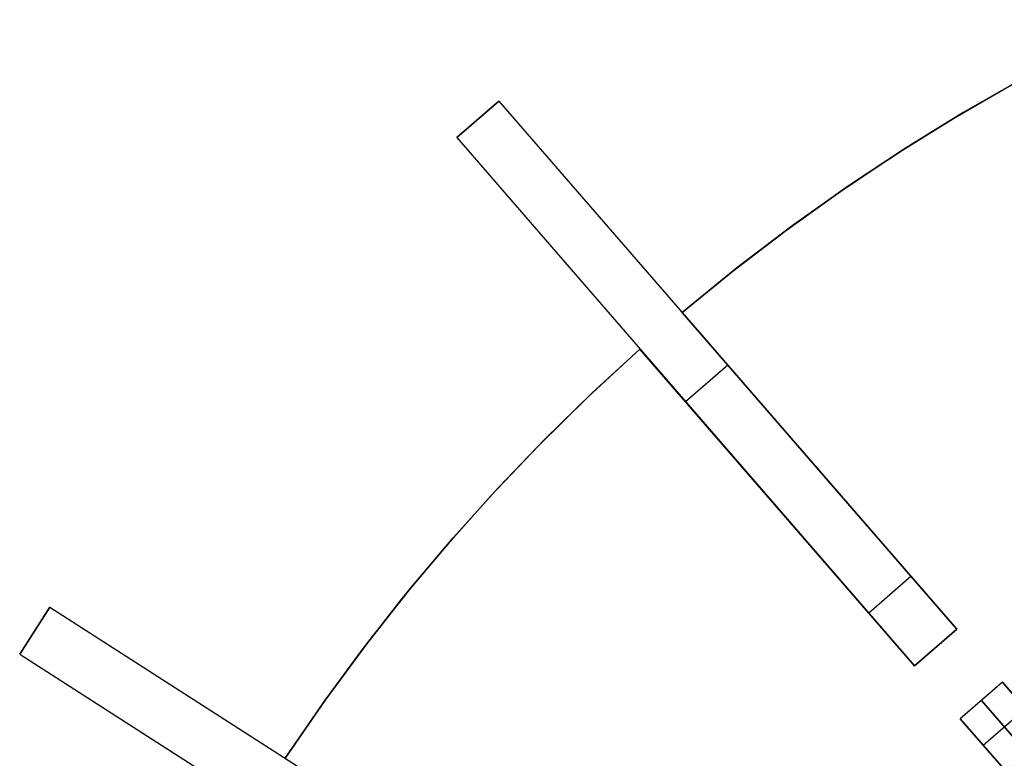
# Model space of a CAD drawing. Header units: millimetres. Extents: x 220 to 1240, y -2940 to -1929.
# Tile 22 of 59: x 298 to 509, y -2186 to -2028. Entities that reach past the tile are written whole.
import ezdxf

# ---------------------------------------------------------------- set-up
doc = ezdxf.new("R2010")
doc.units = ezdxf.units.MM

msp = doc.modelspace()

# ---------------------------------------------------------------- linework, layer by layer
for points in [[(439.87, -2090.52), (450.7, -2081.67), (461.94, -2073.06), (473.59, -2064.71), (485.63, -2056.64), (498.07, -2048.88), (510.89, -2041.46), (524.07, -2034.39), (537.62, -2027.7)], [(439.87, -2090.52), (450.7, -2081.67), (461.94, -2073.06), (473.59, -2064.71), (485.63, -2056.64), (498.07, -2048.88), (510.89, -2041.46), (524.07, -2034.39), (537.62, -2027.7)], [(439.87, -2090.52), (451.58, -2080.98), (463.49, -2071.92), (475.57, -2063.34), (487.79, -2055.25), (500.14, -2047.65), (512.57, -2040.52), (525.07, -2033.88), (537.62, -2027.7)], [(439.87, -2090.52), (451.58, -2080.98), (463.49, -2071.92), (475.57, -2063.34), (487.79, -2055.25), (500.14, -2047.65), (512.57, -2040.52), (525.07, -2033.88), (537.62, -2027.7)], [(537.62, -2027.7), (525.07, -2033.88), (512.57, -2040.52), (500.14, -2047.65), (487.79, -2055.25), (475.57, -2063.34), (463.49, -2071.92), (451.58, -2080.98), (439.87, -2090.52)], [(537.62, -2027.7), (525.07, -2033.88), (512.57, -2040.52), (500.14, -2047.65), (487.79, -2055.25), (475.57, -2063.34), (463.49, -2071.92), (451.58, -2080.98), (439.87, -2090.52)], [(439.87, -2090.52), (450.7, -2081.67), (461.94, -2073.06), (473.59, -2064.71), (485.63, -2056.64), (498.07, -2048.88), (510.89, -2041.46), (524.07, -2034.39), (537.62, -2027.7)], [(537.62, -2027.7), (525.07, -2033.88), (512.57, -2040.52), (500.14, -2047.65), (487.79, -2055.25), (475.57, -2063.34), (463.49, -2071.92), (451.58, -2080.98), (439.87, -2090.52)], [(537.62, -2027.7), (525.07, -2033.88), (512.57, -2040.52), (500.14, -2047.65), (487.79, -2055.25), (475.57, -2063.34), (463.49, -2071.92), (451.58, -2080.98), (439.87, -2090.52)], [(400.56, -2045.15), (391.49, -2053)], [(400.56, -2045.15), (391.49, -2053)], [(391.49, -2053), (400.56, -2045.15)], [(400.56, -2045.15), (498.78, -2158.51)], [(391.49, -2053), (489.72, -2166.37)], [(479.14, -2135.84), (439.87, -2090.52)], [(439.87, -2090.52), (479.14, -2135.84)], [(479.14, -2135.84), (439.87, -2090.52)], [(439.87, -2090.52), (479.14, -2135.84)], [(479.14, -2135.84), (439.87, -2090.52)], [(439.87, -2090.52), (479.14, -2135.84)], [(354.71, -2186.19), (362.61, -2174.65), (370.97, -2163.22), (379.79, -2151.93), (389.07, -2140.79), (398.82, -2129.85), (409.03, -2119.11), (419.69, -2108.61), (430.8, -2098.38)], [(354.71, -2186.19), (362.61, -2174.65), (370.97, -2163.22), (379.79, -2151.93), (389.07, -2140.79), (398.82, -2129.85), (409.03, -2119.11), (419.69, -2108.61), (430.8, -2098.38)], [(354.71, -2186.19), (363.26, -2173.74), (372.13, -2161.69), (381.31, -2150.06), (390.76, -2138.85), (400.45, -2128.08), (410.38, -2117.74), (420.5, -2107.84), (430.8, -2098.38)], [(430.8, -2098.38), (420.5, -2107.84), (410.38, -2117.74), (400.45, -2128.08), (390.76, -2138.85), (381.31, -2150.06), (372.13, -2161.69), (363.26, -2173.74), (354.71, -2186.19)], [(430.8, -2098.38), (420.5, -2107.84), (410.38, -2117.74), (400.45, -2128.08), (390.76, -2138.85), (381.31, -2150.06), (372.13, -2161.69), (363.26, -2173.74), (354.71, -2186.19)], [(430.8, -2098.38), (420.5, -2107.84), (410.38, -2117.74), (400.45, -2128.08), (390.76, -2138.85), (381.31, -2150.06), (372.13, -2161.69), (363.26, -2173.74), (354.71, -2186.19)], [(354.71, -2186.19), (362.61, -2174.65), (370.97, -2163.22), (379.79, -2151.93), (389.07, -2140.79), (398.82, -2129.85), (409.03, -2119.11), (419.69, -2108.61), (430.8, -2098.38)], [(430.8, -2098.38), (420.5, -2107.84), (410.38, -2117.74), (400.45, -2128.08), (390.76, -2138.85), (381.31, -2150.06), (372.13, -2161.69), (363.26, -2173.74), (354.71, -2186.19)], [(430.8, -2098.38), (420.5, -2107.84), (410.38, -2117.74), (400.45, -2128.08), (390.76, -2138.85), (381.31, -2150.06), (372.13, -2161.69), (363.26, -2173.74), (354.71, -2186.19)], [(430.8, -2098.38), (470.07, -2143.69)], [(470.07, -2143.69), (430.8, -2098.38)], [(430.8, -2098.38), (470.07, -2143.69)], [(470.07, -2143.69), (430.8, -2098.38)], [(430.8, -2098.38), (470.07, -2143.69)], [(470.07, -2143.69), (430.8, -2098.38)], [(449.67, -2101.83), (440.6, -2109.69)], [(449.67, -2101.83), (440.6, -2109.69)], [(498.78, -2158.51), (479.14, -2135.84)], [(479.14, -2135.84), (498.78, -2158.51)], [(498.78, -2158.51), (479.14, -2135.84)], [(479.14, -2135.84), (498.78, -2158.51)], [(498.78, -2158.51), (479.14, -2135.84)], [(479.14, -2135.84), (498.78, -2158.51)], [(470.07, -2143.69), (489.72, -2166.37)], [(489.72, -2166.37), (470.07, -2143.69)], [(470.07, -2143.69), (489.72, -2166.37)], [(489.72, -2166.37), (470.07, -2143.69)], [(470.07, -2143.69), (489.72, -2166.37)], [(489.72, -2166.37), (470.07, -2143.69)], [(488.96, -2147.17), (479.89, -2155.03)], [(488.96, -2147.17), (479.89, -2155.03)], [(304.2, -2153.73), (297.72, -2163.83)], [(304.2, -2153.73), (297.72, -2163.83)], [(297.72, -2163.83), (304.2, -2153.73)], [(304.2, -2153.73), (430.39, -2234.83)], [(498.78, -2158.51), (489.72, -2166.37)], [(498.78, -2158.51), (489.72, -2166.37)], [(498.78, -2158.51), (489.72, -2166.37)], [(498.78, -2158.51), (489.72, -2166.37)], [(498.78, -2158.51), (489.72, -2166.37)], [(498.78, -2158.51), (489.72, -2166.37)], [(498.78, -2158.51), (489.72, -2166.37)], [(498.78, -2158.51), (489.72, -2166.37)], [(489.72, -2166.37), (498.78, -2158.51)], [(489.72, -2166.37), (498.78, -2158.51)], [(489.72, -2166.37), (498.78, -2158.51)], [(489.72, -2166.37), (498.78, -2158.51)], [(489.72, -2166.37), (498.78, -2158.51)], [(297.72, -2163.83), (423.9, -2244.92)], [(508.61, -2169.85), (499.54, -2177.7)], [(508.61, -2169.85), (499.54, -2177.7)], [(518.43, -2181.18), (508.61, -2169.85)], [(508.61, -2169.85), (518.43, -2181.18)], [(504.07, -2173.77), (513.9, -2185.11)], [(513.9, -2185.11), (504.07, -2173.77)], [(504.45, -2183.37), (513.52, -2175.51)], [(504.45, -2183.37), (513.52, -2175.51)], [(499.54, -2177.7), (509.36, -2189.04)], [(509.36, -2189.04), (499.54, -2177.7)]]:
    msp.add_lwpolyline(points)
at = {"extrusion": (0.75575, 0.654861, 1.64424e-15)}
msp.add_lwpolyline([(-1882.93, 311.99), (-1880.37, 311.95), (-1877.81, 311.82), (-1875.26, 311.6), (-1872.71, 311.3), (-1870.18, 310.9), (-1867.67, 310.43), (-1865.17, 309.86), (-1862.69, 309.21), (-1860.24, 308.48), (-1857.81, 307.66), (-1855.41, 306.77), (-1853.05, 305.79), (-1850.72, 304.73), (-1848.42, 303.59), (-1846.17, 302.37), (-1843.96, 301.08), (-1841.79, 299.71), (-1839.68, 298.27), (-1837.61, 296.76), (-1835.6, 295.17), (-1833.64, 293.52), (-1831.74, 291.81), (-1829.89, 290.03), (-1828.11, 288.19), (-1826.4, 286.29), (-1824.75, 284.33), (-1823.17, 282.31), (-1821.65, 280.25), (-1820.21, 278.13), (-1818.85, 275.96), (-1817.55, 273.75), (-1816.34, 271.5), (-1815.2, 269.21), (-1814.14, 266.88), (-1813.16, 264.51), (-1812.26, 262.11), (-1811.44, 259.68), (-1810.71, 257.23), (-1810.06, 254.75), (-1809.5, 252.25), (-1809.02, 249.74), (-1808.63, 247.21), (-1808.32, 244.66), (-1808.1, 242.11), (-1807.97, 239.56), (-1807.93, 236.99)], dxfattribs=at)
at = {"extrusion": (1, 0, 0)}
for points in [[(-2045.15, 236.99), (-2045.15, -513)], [(-2049.08, -513), (-2049.08, 236.99)], [(-2053, -513), (-2053, 236.99)], [(-2090.52, -12.01), (-2090.52, 0)], [(-2090.52, 119.99), (-2090.52, 132)], [(-2090.52, -408), (-2090.52, -396.01)], [(-2098.38, -12.01), (-2098.38, 0)], [(-2098.38, 119.99), (-2098.38, 132)], [(-2098.38, -408), (-2098.38, -396.01)], [(-2135.84, 332.31), (-2135.84, 132)], [(-2135.84, 119.99), (-2135.84, 0)], [(-2135.84, -12.01), (-2135.84, -396.01)], [(-2135.84, -408), (-2135.84, -608.32)], [(-2143.69, 332.31), (-2143.69, 132)], [(-2143.69, 119.99), (-2143.69, 0)], [(-2143.69, -12.01), (-2143.69, -396.01)], [(-2143.69, -408), (-2143.69, -608.32)], [(-2158.51, -438), (-2158.51, -408)], [(-2158.51, -396.01), (-2158.51, -12.01)], [(-2158.51, 0), (-2158.51, 119.99)], [(-2158.51, 132), (-2158.51, 161.99)], [(-2162.44, -408), (-2162.44, -438)], [(-2162.44, -12.01), (-2162.44, -396.01)], [(-2162.44, 119.99), (-2162.44, 0)], [(-2162.44, 161.99), (-2162.44, 132)], [(-2166.37, -408), (-2166.37, -438)], [(-2166.37, -12.01), (-2166.37, -396.01)], [(-2166.37, 119.99), (-2166.37, 0)], [(-2166.37, 161.99), (-2166.37, 132)]]:
    msp.add_lwpolyline(points, dxfattribs=at)
at = {"extrusion": (0.75575, 0.654861, 1.34616e-15)}
msp.add_lwpolyline([(-1807.93, -513), (-1807.97, -515.57), (-1808.1, -518.12), (-1808.32, -520.67), (-1808.63, -523.22), (-1809.02, -525.75), (-1809.5, -528.26), (-1810.06, -530.76), (-1810.71, -533.24), (-1811.44, -535.69), (-1812.26, -538.12), (-1813.16, -540.52), (-1814.14, -542.89), (-1815.2, -545.22), (-1816.34, -547.51), (-1817.55, -549.76), (-1818.85, -551.97), (-1820.21, -554.14), (-1821.65, -556.26), (-1823.17, -558.32), (-1824.75, -560.34), (-1826.4, -562.3), (-1828.11, -564.2), (-1829.89, -566.04), (-1831.74, -567.82), (-1833.64, -569.53), (-1835.6, -571.18), (-1837.61, -572.77), (-1839.68, -574.28), (-1841.79, -575.72), (-1843.96, -577.09), (-1846.17, -578.38), (-1848.42, -579.6), (-1850.72, -580.74), (-1853.05, -581.8), (-1855.41, -582.78), (-1857.81, -583.67), (-1860.24, -584.49), (-1862.69, -585.22), (-1865.17, -585.87), (-1867.67, -586.44), (-1870.18, -586.91), (-1872.71, -587.31), (-1875.26, -587.61), (-1877.81, -587.83), (-1880.37, -587.96), (-1882.93, -588.01)], dxfattribs=at)
at = {"extrusion": (0.75575, 0.654861, -4.97919e-15)}
msp.add_lwpolyline([(-1807.93, 236.99), (-1807.97, 239.56), (-1808.1, 242.11), (-1808.32, 244.66), (-1808.63, 247.21), (-1809.02, 249.74), (-1809.5, 252.25), (-1810.06, 254.75), (-1810.71, 257.23), (-1811.44, 259.68), (-1812.26, 262.11), (-1813.16, 264.51), (-1814.14, 266.88), (-1815.2, 269.21), (-1816.34, 271.5), (-1817.55, 273.75), (-1818.85, 275.96), (-1820.21, 278.13), (-1821.65, 280.25), (-1823.17, 282.31), (-1824.75, 284.33), (-1826.4, 286.29), (-1828.11, 288.19), (-1829.89, 290.03), (-1831.74, 291.81), (-1833.64, 293.52), (-1835.6, 295.17), (-1837.61, 296.76), (-1839.68, 298.27), (-1841.79, 299.71), (-1843.96, 301.08), (-1846.17, 302.37), (-1848.42, 303.59), (-1850.72, 304.73), (-1853.05, 305.79), (-1855.41, 306.77), (-1857.81, 307.66), (-1860.24, 308.48), (-1862.69, 309.21), (-1865.17, 309.86), (-1867.67, 310.43), (-1870.18, 310.9), (-1872.71, 311.3), (-1875.26, 311.6), (-1877.81, 311.82), (-1880.37, 311.95), (-1882.93, 311.99)], dxfattribs=at)
at = {"extrusion": (0.75575, 0.654861, -2.63851e-15)}
msp.add_lwpolyline([(-1882.93, -588.01), (-1880.37, -587.96), (-1877.81, -587.83), (-1875.26, -587.61), (-1872.71, -587.31), (-1870.18, -586.91), (-1867.67, -586.44), (-1865.17, -585.87), (-1862.69, -585.22), (-1860.24, -584.49), (-1857.81, -583.67), (-1855.41, -582.78), (-1853.05, -581.8), (-1850.72, -580.74), (-1848.42, -579.6), (-1846.17, -578.38), (-1843.96, -577.09), (-1841.79, -575.72), (-1839.68, -574.28), (-1837.61, -572.77), (-1835.6, -571.18), (-1833.64, -569.53), (-1831.74, -567.82), (-1829.89, -566.04), (-1828.11, -564.2), (-1826.4, -562.3), (-1824.75, -560.34), (-1823.17, -558.32), (-1821.65, -556.26), (-1820.21, -554.14), (-1818.85, -551.97), (-1817.55, -549.76), (-1816.34, -547.51), (-1815.2, -545.22), (-1814.14, -542.89), (-1813.16, -540.52), (-1812.26, -538.12), (-1811.44, -535.69), (-1810.71, -533.24), (-1810.06, -530.76), (-1809.5, -528.26), (-1809.02, -525.75), (-1808.63, -523.22), (-1808.32, -520.67), (-1808.1, -518.12), (-1807.97, -515.57), (-1807.93, -513)], dxfattribs=at)
at = {"extrusion": (0.75575, 0.654861, -4.37598e-16)}
msp.add_lwpolyline([(-1807.93, 236.99), (-1807.97, 239.56), (-1808.1, 242.11), (-1808.32, 244.66), (-1808.63, 247.21), (-1809.02, 249.74), (-1809.5, 252.25), (-1810.06, 254.75), (-1810.71, 257.23), (-1811.44, 259.68), (-1812.26, 262.11), (-1813.16, 264.51), (-1814.14, 266.88), (-1815.2, 269.21), (-1816.34, 271.5), (-1817.55, 273.75), (-1818.85, 275.96), (-1820.21, 278.13), (-1821.65, 280.25), (-1823.17, 282.31), (-1824.75, 284.33), (-1826.4, 286.29), (-1828.11, 288.19), (-1829.89, 290.03), (-1831.74, 291.81), (-1833.64, 293.52), (-1835.6, 295.17), (-1837.61, 296.76), (-1839.68, 298.27), (-1841.79, 299.71), (-1843.96, 301.08), (-1846.17, 302.37), (-1848.42, 303.59), (-1850.72, 304.73), (-1853.05, 305.79), (-1855.41, 306.77), (-1857.81, 307.66), (-1860.24, 308.48), (-1862.69, 309.21), (-1865.17, 309.86), (-1867.67, 310.43), (-1870.18, 310.9), (-1872.71, 311.3), (-1875.26, 311.6), (-1877.81, 311.82), (-1880.37, 311.95), (-1882.93, 311.99)], dxfattribs=at)
at = {"extrusion": (0.75575, 0.654861, 2.33588e-15)}
msp.add_lwpolyline([(-1882.93, -588.01), (-1880.37, -587.96), (-1877.81, -587.83), (-1875.26, -587.61), (-1872.71, -587.31), (-1870.18, -586.91), (-1867.67, -586.44), (-1865.17, -585.87), (-1862.69, -585.22), (-1860.24, -584.49), (-1857.81, -583.67), (-1855.41, -582.78), (-1853.05, -581.8), (-1850.72, -580.74), (-1848.42, -579.6), (-1846.17, -578.38), (-1843.96, -577.09), (-1841.79, -575.72), (-1839.68, -574.28), (-1837.61, -572.77), (-1835.6, -571.18), (-1833.64, -569.53), (-1831.74, -567.82), (-1829.89, -566.04), (-1828.11, -564.2), (-1826.4, -562.3), (-1824.75, -560.34), (-1823.17, -558.32), (-1821.65, -556.26), (-1820.21, -554.14), (-1818.85, -551.97), (-1817.55, -549.76), (-1816.34, -547.51), (-1815.2, -545.22), (-1814.14, -542.89), (-1813.16, -540.52), (-1812.26, -538.12), (-1811.44, -535.69), (-1810.71, -533.24), (-1810.06, -530.76), (-1809.5, -528.26), (-1809.02, -525.75), (-1808.63, -523.22), (-1808.32, -520.67), (-1808.1, -518.12), (-1807.97, -515.57), (-1807.93, -513)], dxfattribs=at)
at = {"extrusion": (0.75575, 0.654861, 1.21e-14)}
msp.add_lwpolyline([(-1942.93, 371.99), (-1942.89, 369.95), (-1942.79, 367.9), (-1942.61, 365.86), (-1942.37, 363.83), (-1942.05, 361.8), (-1941.67, 359.79), (-1941.22, 357.79), (-1940.7, 355.81), (-1940.12, 353.84), (-1939.46, 351.9), (-1938.74, 349.98), (-1937.96, 348.09), (-1937.11, 346.23), (-1936.2, 344.39), (-1935.23, 342.59), (-1934.19, 340.82), (-1933.1, 339.09), (-1931.94, 337.39), (-1930.73, 335.74), (-1929.47, 334.13), (-1928.15, 332.56), (-1926.78, 331.04), (-1925.35, 329.57), (-1923.88, 328.14), (-1922.36, 326.77), (-1920.79, 325.45), (-1919.18, 324.19), (-1917.53, 322.98), (-1915.83, 321.82), (-1914.1, 320.73), (-1912.33, 319.7), (-1910.53, 318.72), (-1908.7, 317.81), (-1906.83, 316.96), (-1904.94, 316.18), (-1903.02, 315.46), (-1901.08, 314.81), (-1899.11, 314.22), (-1897.13, 313.7), (-1895.13, 313.25), (-1893.12, 312.87), (-1891.1, 312.55), (-1889.06, 312.31), (-1887.02, 312.13), (-1884.98, 312.03), (-1882.93, 311.99)], dxfattribs=at)
at = {"extrusion": (0.75575, 0.654861, -2.19063e-15)}
msp.add_lwpolyline([(-1882.93, -588.01), (-1884.98, -588.04), (-1887.02, -588.14), (-1889.06, -588.32), (-1891.1, -588.56), (-1893.12, -588.88), (-1895.13, -589.26), (-1897.13, -589.71), (-1899.11, -590.23), (-1901.08, -590.82), (-1903.02, -591.47), (-1904.94, -592.19), (-1906.83, -592.97), (-1908.7, -593.82), (-1910.53, -594.73), (-1912.33, -595.71), (-1914.1, -596.74), (-1915.83, -597.83), (-1917.53, -598.99), (-1919.18, -600.2), (-1920.79, -601.46), (-1922.36, -602.78), (-1923.88, -604.15), (-1925.35, -605.58), (-1926.78, -607.05), (-1928.15, -608.57), (-1929.47, -610.14), (-1930.73, -611.75), (-1931.94, -613.4), (-1933.1, -615.1), (-1934.19, -616.83), (-1935.23, -618.6), (-1936.2, -620.4), (-1937.11, -622.24), (-1937.96, -624.1), (-1938.74, -625.99), (-1939.46, -627.91), (-1940.12, -629.85), (-1940.7, -631.82), (-1941.22, -633.8), (-1941.67, -635.8), (-1942.05, -637.81), (-1942.37, -639.84), (-1942.61, -641.87), (-1942.79, -643.91), (-1942.89, -645.96), (-1942.93, -648.01)], dxfattribs=at)
at = {"extrusion": (1.51515e-05, -2.17846e-06, 1)}
msp.add_lwpolyline([(1060.01, -2434.51), (1059.81, -2423.02), (1059.21, -2411.54), (1058.21, -2400.09), (1056.81, -2388.68), (1055.01, -2377.33), (1052.83, -2366.05), (1050.25, -2354.85), (1047.28, -2343.74), (1043.93, -2332.75), (1040.19, -2321.88), (1036.08, -2311.15), (1031.6, -2300.57), (1026.75, -2290.14), (1021.55, -2279.9), (1015.99, -2269.84), (1010.08, -2259.98), (1003.83, -2250.34), (997.25, -2240.91), (990.35, -2231.72), (983.13, -2222.78), (975.6, -2214.09), (967.78, -2205.68), (959.67, -2197.54), (951.27, -2189.68), (942.61, -2182.13), (933.7, -2174.87), (924.53, -2167.94), (915.13, -2161.33), (905.51, -2155.05), (895.67, -2149.1), (885.63, -2143.51), (875.4, -2138.27), (865, -2133.38), (854.43, -2128.86), (843.71, -2124.72), (832.86, -2120.95), (821.87, -2117.55), (810.78, -2114.55), (799.59, -2111.93), (788.32, -2109.7), (776.97, -2107.87), (765.57, -2106.43), (754.12, -2105.39), (742.65, -2104.75), (731.16, -2104.51), (719.66, -2104.67), (708.18, -2105.23), (696.73, -2106.19), (685.32, -2107.55), (673.96, -2109.3), (662.67, -2111.45), (651.46, -2113.99), (640.35, -2116.92), (629.34, -2120.24), (618.46, -2123.93), (607.71, -2128.01), (597.11, -2132.45), (586.68, -2137.26), (576.41, -2142.43), (566.34, -2147.96), (556.46, -2153.83), (546.79, -2160.04), (537.34, -2166.59), (528.13, -2173.46), (519.16, -2180.65), (510.45, -2188.15), (502, -2195.94), (493.83, -2204.03), (485.95, -2212.39), (478.36, -2221.02), (471.08, -2229.91), (464.12, -2239.05), (457.47, -2248.43), (451.16, -2258.04), (445.18, -2267.85), (439.55, -2277.87), (434.27, -2288.08), (429.35, -2298.47), (424.8, -2309.02), (420.61, -2319.72), (416.8, -2330.57), (413.37, -2341.54)], dxfattribs=at)
at = {"extrusion": (-1.51515e-05, 2.17846e-06, 1)}
for points in [[(413.36, -2341.54), (416.79, -2330.57), (420.6, -2319.72), (424.78, -2309.02), (429.34, -2298.47), (434.26, -2288.08), (439.54, -2277.87), (445.17, -2267.85), (451.14, -2258.03), (457.46, -2248.43), (464.1, -2239.05), (471.07, -2229.91), (478.35, -2221.02), (485.94, -2212.39), (493.82, -2204.02), (501.99, -2195.94), (510.44, -2188.14), (519.15, -2180.65), (528.12, -2173.46), (537.33, -2166.59), (546.78, -2160.04), (556.44, -2153.83), (566.32, -2147.96), (576.4, -2142.43), (586.66, -2137.26), (597.1, -2132.45), (607.7, -2128), (618.45, -2123.93), (629.33, -2120.23), (640.34, -2116.92), (651.45, -2113.99), (662.66, -2111.45), (673.95, -2109.3), (685.31, -2107.55), (696.72, -2106.19), (708.17, -2105.23), (719.65, -2104.67), (731.14, -2104.51), (742.63, -2104.75), (754.11, -2105.39), (765.56, -2106.43), (776.96, -2107.87), (788.3, -2109.7), (799.58, -2111.93), (810.77, -2114.55), (821.86, -2117.55), (832.84, -2120.94), (843.7, -2124.72), (854.42, -2128.86), (864.99, -2133.38), (875.39, -2138.26), (885.62, -2143.51), (895.66, -2149.1), (905.5, -2155.04), (915.12, -2161.33), (924.52, -2167.94), (933.69, -2174.87), (942.6, -2182.12), (951.26, -2189.68), (959.65, -2197.53), (967.77, -2205.67), (975.59, -2214.09), (983.12, -2222.78), (990.34, -2231.72), (997.24, -2240.91), (1003.82, -2250.33), (1010.07, -2259.98), (1015.97, -2269.84), (1021.53, -2279.9), (1026.74, -2290.14), (1031.59, -2300.56), (1036.07, -2311.15), (1040.18, -2321.88), (1043.91, -2332.75), (1047.27, -2343.74), (1050.23, -2354.85), (1052.81, -2366.05), (1055, -2377.33), (1056.8, -2388.68), (1058.19, -2400.09), (1059.19, -2411.54), (1059.79, -2423.02), (1059.99, -2434.51)], [(413.37, -2341.54), (416.8, -2330.57), (420.61, -2319.72), (424.79, -2309.02), (429.35, -2298.47), (434.27, -2288.08), (439.55, -2277.87), (445.18, -2267.85), (451.15, -2258.03), (457.47, -2248.43), (464.11, -2239.05), (471.08, -2229.91), (478.36, -2221.02), (485.95, -2212.39), (493.83, -2204.02), (502, -2195.94), (510.44, -2188.15), (519.16, -2180.65), (528.12, -2173.46), (537.34, -2166.59), (546.78, -2160.04), (556.45, -2153.83), (566.33, -2147.96), (576.41, -2142.43), (586.67, -2137.26), (597.11, -2132.45), (607.71, -2128), (618.46, -2123.93), (629.34, -2120.24), (640.34, -2116.92), (651.46, -2113.99), (662.67, -2111.45), (673.96, -2109.3), (685.31, -2107.55), (696.73, -2106.19), (708.18, -2105.23), (719.66, -2104.67), (731.15, -2104.51), (742.64, -2104.75), (754.12, -2105.39), (765.56, -2106.43), (776.97, -2107.87), (788.31, -2109.7), (799.59, -2111.93), (810.78, -2114.55), (821.87, -2117.55), (832.85, -2120.94), (843.71, -2124.72), (854.43, -2128.86), (864.99, -2133.38), (875.4, -2138.27), (885.63, -2143.51), (895.67, -2149.1), (905.5, -2155.05), (915.13, -2161.33), (924.53, -2167.94), (933.69, -2174.87), (942.61, -2182.12), (951.27, -2189.68), (959.66, -2197.53), (967.77, -2205.68), (975.6, -2214.09), (983.12, -2222.78), (990.34, -2231.72), (997.25, -2240.91), (1003.83, -2250.33), (1010.07, -2259.98), (1015.98, -2269.84), (1021.54, -2279.9), (1026.75, -2290.14), (1031.6, -2300.57), (1036.08, -2311.15), (1040.19, -2321.88), (1043.92, -2332.75), (1047.27, -2343.74), (1050.24, -2354.85), (1052.82, -2366.05), (1055.01, -2377.33), (1056.8, -2388.68), (1058.2, -2400.09), (1059.2, -2411.54), (1059.8, -2423.02), (1060, -2434.51)]]:
    msp.add_lwpolyline(points, dxfattribs=at)
at = {"extrusion": (0.75575, 0.654861, -5.86117e-15)}
msp.add_lwpolyline([(-1942.93, 371.99), (-1942.89, 369.95), (-1942.79, 367.9), (-1942.61, 365.86), (-1942.37, 363.83), (-1942.05, 361.8), (-1941.67, 359.79), (-1941.22, 357.79), (-1940.7, 355.81), (-1940.12, 353.84), (-1939.46, 351.9), (-1938.74, 349.98), (-1937.96, 348.09), (-1937.11, 346.23), (-1936.2, 344.39), (-1935.23, 342.59), (-1934.19, 340.82), (-1933.1, 339.09), (-1931.94, 337.39), (-1930.73, 335.74), (-1929.47, 334.13), (-1928.15, 332.56), (-1926.78, 331.04), (-1925.35, 329.57), (-1923.88, 328.14), (-1922.36, 326.77), (-1920.79, 325.45), (-1919.18, 324.19), (-1917.53, 322.98), (-1915.83, 321.82), (-1914.1, 320.73), (-1912.33, 319.7), (-1910.53, 318.72), (-1908.7, 317.81), (-1906.83, 316.96), (-1904.94, 316.18), (-1903.02, 315.46), (-1901.08, 314.81), (-1899.11, 314.22), (-1897.13, 313.7), (-1895.13, 313.25), (-1893.12, 312.87), (-1891.1, 312.55), (-1889.06, 312.31), (-1887.02, 312.13), (-1884.98, 312.03), (-1882.93, 311.99)], dxfattribs=at)
at = {"extrusion": (0.75575, 0.654861, -9.49131e-16)}
msp.add_lwpolyline([(-1882.93, -588.01), (-1884.98, -588.04), (-1887.02, -588.14), (-1889.06, -588.32), (-1891.1, -588.56), (-1893.12, -588.88), (-1895.13, -589.26), (-1897.13, -589.71), (-1899.11, -590.23), (-1901.08, -590.82), (-1903.02, -591.47), (-1904.94, -592.19), (-1906.83, -592.97), (-1908.7, -593.82), (-1910.53, -594.73), (-1912.33, -595.71), (-1914.1, -596.74), (-1915.83, -597.83), (-1917.53, -598.99), (-1919.18, -600.2), (-1920.79, -601.46), (-1922.36, -602.78), (-1923.88, -604.15), (-1925.35, -605.58), (-1926.78, -607.05), (-1928.15, -608.57), (-1929.47, -610.14), (-1930.73, -611.75), (-1931.94, -613.4), (-1933.1, -615.1), (-1934.19, -616.83), (-1935.23, -618.6), (-1936.2, -620.4), (-1937.11, -622.24), (-1937.96, -624.1), (-1938.74, -625.99), (-1939.46, -627.91), (-1940.12, -629.85), (-1940.7, -631.82), (-1941.22, -633.8), (-1941.67, -635.8), (-1942.05, -637.81), (-1942.37, -639.84), (-1942.61, -641.87), (-1942.79, -643.91), (-1942.89, -645.96), (-1942.93, -648.01)], dxfattribs=at)
at = {"extrusion": (0.75575, 0.654861, -5.42961e-15)}
msp.add_lwpolyline([(-1882.93, 311.99), (-1884.98, 312.03), (-1887.02, 312.13), (-1889.06, 312.31), (-1891.1, 312.55), (-1893.12, 312.87), (-1895.13, 313.25), (-1897.13, 313.7), (-1899.11, 314.22), (-1901.08, 314.81), (-1903.02, 315.46), (-1904.94, 316.18), (-1906.83, 316.96), (-1908.7, 317.81), (-1910.53, 318.72), (-1912.33, 319.7), (-1914.1, 320.73), (-1915.83, 321.82), (-1917.53, 322.98), (-1919.18, 324.19), (-1920.79, 325.45), (-1922.36, 326.77), (-1923.88, 328.14), (-1925.35, 329.57), (-1926.78, 331.04), (-1928.15, 332.56), (-1929.47, 334.13), (-1930.73, 335.74), (-1931.94, 337.39), (-1933.1, 339.09), (-1934.19, 340.82), (-1935.23, 342.59), (-1936.2, 344.39), (-1937.11, 346.23), (-1937.96, 348.09), (-1938.74, 349.98), (-1939.46, 351.9), (-1940.12, 353.84), (-1940.7, 355.81), (-1941.22, 357.79), (-1941.67, 359.79), (-1942.05, 361.8), (-1942.37, 363.83), (-1942.61, 365.86), (-1942.79, 367.9), (-1942.89, 369.95), (-1942.93, 371.99)], dxfattribs=at)
at = {"extrusion": (0.75575, 0.654861, -1.60844e-15)}
msp.add_lwpolyline([(-1942.93, -648.01), (-1942.89, -645.96), (-1942.79, -643.91), (-1942.61, -641.87), (-1942.37, -639.84), (-1942.05, -637.81), (-1941.67, -635.8), (-1941.22, -633.8), (-1940.7, -631.82), (-1940.12, -629.85), (-1939.46, -627.91), (-1938.74, -625.99), (-1937.96, -624.1), (-1937.11, -622.24), (-1936.2, -620.4), (-1935.23, -618.6), (-1934.19, -616.83), (-1933.1, -615.1), (-1931.94, -613.4), (-1930.73, -611.75), (-1929.47, -610.14), (-1928.15, -608.57), (-1926.78, -607.05), (-1925.35, -605.58), (-1923.88, -604.15), (-1922.36, -602.78), (-1920.79, -601.46), (-1919.18, -600.2), (-1917.53, -598.99), (-1915.83, -597.83), (-1914.1, -596.74), (-1912.33, -595.71), (-1910.53, -594.73), (-1908.7, -593.82), (-1906.83, -592.97), (-1904.94, -592.19), (-1903.02, -591.47), (-1901.08, -590.82), (-1899.11, -590.23), (-1897.13, -589.71), (-1895.13, -589.26), (-1893.12, -588.88), (-1891.1, -588.56), (-1889.06, -588.32), (-1887.02, -588.14), (-1884.98, -588.04), (-1882.93, -588.01)], dxfattribs=at)
at = {"extrusion": (0.75575, 0.654861, -3.03299e-15)}
msp.add_lwpolyline([(-1972.93, 401.99), (-1971.9, 401.98), (-1970.88, 401.93), (-1969.86, 401.84), (-1968.84, 401.72), (-1967.83, 401.56), (-1966.82, 401.37), (-1965.82, 401.14), (-1964.83, 400.88), (-1963.85, 400.59), (-1962.88, 400.26), (-1961.92, 399.9), (-1960.97, 399.51), (-1960.04, 399.09), (-1959.12, 398.63), (-1958.22, 398.14), (-1957.34, 397.63), (-1956.47, 397.08), (-1955.63, 396.5), (-1954.8, 395.9), (-1953.99, 395.27), (-1953.21, 394.61), (-1952.45, 393.92), (-1951.71, 393.21), (-1951, 392.47), (-1950.32, 391.71), (-1949.66, 390.93), (-1949.02, 390.12), (-1948.42, 389.3), (-1947.84, 388.45), (-1947.29, 387.58), (-1946.78, 386.7), (-1946.29, 385.8), (-1945.83, 384.88), (-1945.41, 383.95), (-1945.02, 383), (-1944.66, 382.04), (-1944.33, 381.07), (-1944.04, 380.09), (-1943.78, 379.1), (-1943.55, 378.1), (-1943.36, 377.09), (-1943.21, 376.08), (-1943.08, 375.06), (-1943, 374.04), (-1942.94, 373.02), (-1942.93, 371.99)], dxfattribs=at)
at = {"extrusion": (0.75575, 0.654861, 9.15179e-15)}
msp.add_lwpolyline([(-1942.93, -648.01), (-1942.94, -649.03), (-1943, -650.05), (-1943.08, -651.07), (-1943.21, -652.09), (-1943.36, -653.1), (-1943.55, -654.11), (-1943.78, -655.11), (-1944.04, -656.1), (-1944.33, -657.08), (-1944.66, -658.05), (-1945.02, -659.01), (-1945.41, -659.96), (-1945.83, -660.89), (-1946.29, -661.81), (-1946.78, -662.71), (-1947.29, -663.59), (-1947.84, -664.46), (-1948.42, -665.31), (-1949.02, -666.13), (-1949.66, -666.94), (-1950.32, -667.72), (-1951, -668.48), (-1951.71, -669.22), (-1952.45, -669.93), (-1953.21, -670.62), (-1953.99, -671.28), (-1954.8, -671.91), (-1955.63, -672.51), (-1956.47, -673.09), (-1957.34, -673.64), (-1958.22, -674.15), (-1959.12, -674.64), (-1960.04, -675.1), (-1960.97, -675.52), (-1961.92, -675.91), (-1962.88, -676.27), (-1963.85, -676.6), (-1964.83, -676.89), (-1965.82, -677.15), (-1966.82, -677.38), (-1967.83, -677.57), (-1968.84, -677.73), (-1969.86, -677.85), (-1970.88, -677.94), (-1971.9, -677.99), (-1972.93, -678)], dxfattribs=at)
at = {"extrusion": (0.75575, 0.654861, 2.26455e-15)}
msp.add_lwpolyline([(-1942.93, 371.99), (-1942.94, 373.02), (-1943, 374.04), (-1943.08, 375.06), (-1943.21, 376.08), (-1943.36, 377.09), (-1943.55, 378.1), (-1943.78, 379.1), (-1944.04, 380.09), (-1944.33, 381.07), (-1944.66, 382.04), (-1945.02, 383), (-1945.41, 383.95), (-1945.83, 384.88), (-1946.29, 385.8), (-1946.78, 386.7), (-1947.29, 387.58), (-1947.84, 388.45), (-1948.42, 389.3), (-1949.02, 390.12), (-1949.66, 390.93), (-1950.32, 391.71), (-1951, 392.47), (-1951.71, 393.21), (-1952.45, 393.92), (-1953.21, 394.61), (-1953.99, 395.27), (-1954.8, 395.9), (-1955.63, 396.5), (-1956.47, 397.08), (-1957.34, 397.63), (-1958.22, 398.14), (-1959.12, 398.63), (-1960.04, 399.09), (-1960.97, 399.51), (-1961.92, 399.9), (-1962.88, 400.26), (-1963.85, 400.59), (-1964.83, 400.88), (-1965.82, 401.14), (-1966.82, 401.37), (-1967.83, 401.56), (-1968.84, 401.72), (-1969.86, 401.84), (-1970.88, 401.93), (-1971.9, 401.98), (-1972.93, 401.99)], dxfattribs=at)
at = {"extrusion": (0.75575, 0.654861, 8.40151e-15)}
msp.add_lwpolyline([(-1972.93, -678), (-1971.9, -677.99), (-1970.88, -677.94), (-1969.86, -677.85), (-1968.84, -677.73), (-1967.83, -677.57), (-1966.82, -677.38), (-1965.82, -677.15), (-1964.83, -676.89), (-1963.85, -676.6), (-1962.88, -676.27), (-1961.92, -675.91), (-1960.97, -675.52), (-1960.04, -675.1), (-1959.12, -674.64), (-1958.22, -674.15), (-1957.34, -673.64), (-1956.47, -673.09), (-1955.63, -672.51), (-1954.8, -671.91), (-1953.99, -671.28), (-1953.21, -670.62), (-1952.45, -669.93), (-1951.71, -669.22), (-1951, -668.48), (-1950.32, -667.72), (-1949.66, -666.94), (-1949.02, -666.13), (-1948.42, -665.31), (-1947.84, -664.46), (-1947.29, -663.59), (-1946.78, -662.71), (-1946.29, -661.81), (-1945.83, -660.89), (-1945.41, -659.96), (-1945.02, -659.01), (-1944.66, -658.05), (-1944.33, -657.08), (-1944.04, -656.1), (-1943.78, -655.11), (-1943.55, -654.11), (-1943.36, -653.1), (-1943.21, -652.09), (-1943.08, -651.07), (-1943, -650.05), (-1942.94, -649.03), (-1942.93, -648.01)], dxfattribs=at)
at = {"extrusion": (0.540641, 0.841254, -5.39633e-15)}
msp.add_lwpolyline([(-1495.31, 311.99), (-1492.75, 311.95), (-1490.19, 311.82), (-1487.64, 311.6), (-1485.1, 311.3), (-1482.57, 310.9), (-1480.05, 310.43), (-1477.55, 309.86), (-1475.07, 309.21), (-1472.62, 308.48), (-1470.19, 307.66), (-1467.8, 306.77), (-1465.43, 305.79), (-1463.1, 304.73), (-1460.8, 303.59), (-1458.55, 302.37), (-1456.34, 301.08), (-1454.18, 299.71), (-1452.06, 298.27), (-1449.99, 296.76), (-1447.98, 295.17), (-1446.02, 293.52), (-1444.12, 291.81), (-1442.28, 290.03), (-1440.5, 288.19), (-1438.78, 286.29), (-1437.13, 284.33), (-1435.55, 282.31), (-1434.04, 280.25), (-1432.6, 278.13), (-1431.23, 275.96), (-1429.93, 273.75), (-1428.72, 271.5), (-1427.58, 269.21), (-1426.52, 266.88), (-1425.54, 264.51), (-1424.64, 262.11), (-1423.82, 259.68), (-1423.09, 257.23), (-1422.44, 254.75), (-1421.88, 252.25), (-1421.4, 249.74), (-1421.01, 247.21), (-1420.7, 244.66), (-1420.48, 242.11), (-1420.35, 239.56), (-1420.31, 236.99)], dxfattribs=at)
at = {"extrusion": (0, 1, 0)}
for points in [[(-304.2, 236.99), (-304.2, -513)], [(-300.96, -513), (-300.96, 236.99)], [(-297.72, -513), (-297.72, 236.99)]]:
    msp.add_lwpolyline(points, dxfattribs=at)
at = {"extrusion": (0.540641, 0.841254, -6.22285e-15)}
msp.add_lwpolyline([(-1420.31, -513), (-1420.35, -515.57), (-1420.48, -518.12), (-1420.7, -520.67), (-1421.01, -523.22), (-1421.4, -525.75), (-1421.88, -528.26), (-1422.44, -530.76), (-1423.09, -533.24), (-1423.82, -535.69), (-1424.64, -538.12), (-1425.54, -540.52), (-1426.52, -542.89), (-1427.58, -545.22), (-1428.72, -547.51), (-1429.93, -549.76), (-1431.23, -551.97), (-1432.6, -554.14), (-1434.04, -556.26), (-1435.55, -558.32), (-1437.13, -560.34), (-1438.78, -562.3), (-1440.5, -564.2), (-1442.28, -566.04), (-1444.12, -567.82), (-1446.02, -569.53), (-1447.98, -571.18), (-1449.99, -572.77), (-1452.06, -574.28), (-1454.18, -575.72), (-1456.34, -577.09), (-1458.55, -578.38), (-1460.8, -579.6), (-1463.1, -580.74), (-1465.43, -581.8), (-1467.8, -582.78), (-1470.19, -583.67), (-1472.62, -584.49), (-1475.07, -585.22), (-1477.55, -585.87), (-1480.05, -586.44), (-1482.57, -586.91), (-1485.1, -587.31), (-1487.64, -587.61), (-1490.19, -587.83), (-1492.75, -587.96), (-1495.31, -588.01)], dxfattribs=at)
at = {"extrusion": (0.75575, 0.654861, 2.40424e-15)}
msp.add_lwpolyline([(-1942.93, 371.99), (-1942.94, 373.02), (-1943, 374.04), (-1943.08, 375.06), (-1943.21, 376.08), (-1943.36, 377.09), (-1943.55, 378.1), (-1943.78, 379.1), (-1944.04, 380.09), (-1944.33, 381.07), (-1944.66, 382.04), (-1945.02, 383), (-1945.41, 383.95), (-1945.83, 384.88), (-1946.29, 385.8), (-1946.78, 386.7), (-1947.29, 387.58), (-1947.84, 388.45), (-1948.42, 389.3), (-1949.02, 390.12), (-1949.66, 390.93), (-1950.32, 391.71), (-1951, 392.47), (-1951.71, 393.21), (-1952.45, 393.92), (-1953.21, 394.61), (-1953.99, 395.27), (-1954.8, 395.9), (-1955.63, 396.5), (-1956.47, 397.08), (-1957.34, 397.63), (-1958.22, 398.14), (-1959.12, 398.63), (-1960.04, 399.09), (-1960.97, 399.51), (-1961.92, 399.9), (-1962.88, 400.26), (-1963.85, 400.59), (-1964.83, 400.88), (-1965.82, 401.14), (-1966.82, 401.37), (-1967.83, 401.56), (-1968.84, 401.72), (-1969.86, 401.84), (-1970.88, 401.93), (-1971.9, 401.98), (-1972.93, 401.99)], dxfattribs=at)
at = {"extrusion": (0.75575, 0.654861, 5.93307e-16)}
msp.add_lwpolyline([(-1972.93, -678), (-1971.9, -677.99), (-1970.88, -677.94), (-1969.86, -677.85), (-1968.84, -677.73), (-1967.83, -677.57), (-1966.82, -677.38), (-1965.82, -677.15), (-1964.83, -676.89), (-1963.85, -676.6), (-1962.88, -676.27), (-1961.92, -675.91), (-1960.97, -675.52), (-1960.04, -675.1), (-1959.12, -674.64), (-1958.22, -674.15), (-1957.34, -673.64), (-1956.47, -673.09), (-1955.63, -672.51), (-1954.8, -671.91), (-1953.99, -671.28), (-1953.21, -670.62), (-1952.45, -669.93), (-1951.71, -669.22), (-1951, -668.48), (-1950.32, -667.72), (-1949.66, -666.94), (-1949.02, -666.13), (-1948.42, -665.31), (-1947.84, -664.46), (-1947.29, -663.59), (-1946.78, -662.71), (-1946.29, -661.81), (-1945.83, -660.89), (-1945.41, -659.96), (-1945.02, -659.01), (-1944.66, -658.05), (-1944.33, -657.08), (-1944.04, -656.1), (-1943.78, -655.11), (-1943.55, -654.11), (-1943.36, -653.1), (-1943.21, -652.09), (-1943.08, -651.07), (-1943, -650.05), (-1942.94, -649.03), (-1942.93, -648.01)], dxfattribs=at)
at = {"extrusion": (0.540641, 0.841254, 3.18484e-15)}
msp.add_lwpolyline([(-1420.31, 236.99), (-1420.35, 239.56), (-1420.48, 242.11), (-1420.7, 244.66), (-1421.01, 247.21), (-1421.4, 249.74), (-1421.88, 252.25), (-1422.44, 254.75), (-1423.09, 257.23), (-1423.82, 259.68), (-1424.64, 262.11), (-1425.54, 264.51), (-1426.52, 266.88), (-1427.58, 269.21), (-1428.72, 271.5), (-1429.93, 273.75), (-1431.23, 275.96), (-1432.6, 278.13), (-1434.04, 280.25), (-1435.55, 282.31), (-1437.13, 284.33), (-1438.78, 286.29), (-1440.5, 288.19), (-1442.28, 290.03), (-1444.12, 291.81), (-1446.02, 293.52), (-1447.98, 295.17), (-1449.99, 296.76), (-1452.06, 298.27), (-1454.18, 299.71), (-1456.34, 301.08), (-1458.55, 302.37), (-1460.8, 303.59), (-1463.1, 304.73), (-1465.43, 305.79), (-1467.8, 306.77), (-1470.19, 307.66), (-1472.62, 308.48), (-1475.07, 309.21), (-1477.55, 309.86), (-1480.05, 310.43), (-1482.57, 310.9), (-1485.1, 311.3), (-1487.64, 311.6), (-1490.19, 311.82), (-1492.75, 311.95), (-1495.31, 311.99)], dxfattribs=at)
at = {"extrusion": (0.540641, 0.841254, 2.07737e-15)}
msp.add_lwpolyline([(-1495.31, -588.01), (-1492.75, -587.96), (-1490.19, -587.83), (-1487.64, -587.61), (-1485.1, -587.31), (-1482.57, -586.91), (-1480.05, -586.44), (-1477.55, -585.87), (-1475.07, -585.22), (-1472.62, -584.49), (-1470.19, -583.67), (-1467.8, -582.78), (-1465.43, -581.8), (-1463.1, -580.74), (-1460.8, -579.6), (-1458.55, -578.38), (-1456.34, -577.09), (-1454.18, -575.72), (-1452.06, -574.28), (-1449.99, -572.77), (-1447.98, -571.18), (-1446.02, -569.53), (-1444.12, -567.82), (-1442.28, -566.04), (-1440.5, -564.2), (-1438.78, -562.3), (-1437.13, -560.34), (-1435.55, -558.32), (-1434.04, -556.26), (-1432.6, -554.14), (-1431.23, -551.97), (-1429.93, -549.76), (-1428.72, -547.51), (-1427.58, -545.22), (-1426.52, -542.89), (-1425.54, -540.52), (-1424.64, -538.12), (-1423.82, -535.69), (-1423.09, -533.24), (-1422.44, -530.76), (-1421.88, -528.26), (-1421.4, -525.75), (-1421.01, -523.22), (-1420.7, -520.67), (-1420.48, -518.12), (-1420.35, -515.57), (-1420.31, -513)], dxfattribs=at)
at = {"extrusion": (0.75575, 0.654861, 5.48081e-16)}
msp.add_lwpolyline([(-2017.93, -498.01), (-2015.88, -497.97), (-2013.83, -497.87), (-2011.79, -497.69), (-2009.76, -497.45), (-2007.73, -497.13), (-2005.72, -496.75), (-2003.72, -496.3), (-2001.74, -495.78), (-1999.78, -495.19), (-1997.83, -494.54), (-1995.92, -493.82), (-1994.02, -493.04), (-1992.16, -492.19), (-1990.32, -491.28), (-1988.52, -490.3), (-1986.75, -489.27), (-1985.02, -488.18), (-1983.33, -487.02), (-1981.67, -485.81), (-1980.06, -484.55), (-1978.49, -483.23), (-1976.97, -481.86), (-1975.5, -480.43), (-1974.08, -478.96), (-1972.7, -477.44), (-1971.38, -475.87), (-1970.12, -474.26), (-1968.91, -472.61), (-1967.76, -470.91), (-1966.66, -469.18), (-1965.63, -467.41), (-1964.65, -465.61), (-1963.74, -463.77), (-1962.89, -461.91), (-1962.11, -460.02), (-1961.39, -458.1), (-1960.74, -456.16), (-1960.15, -454.19), (-1959.63, -452.21), (-1959.18, -450.21), (-1958.8, -448.2), (-1958.49, -446.17), (-1958.24, -444.14), (-1958.07, -442.1), (-1957.96, -440.05), (-1957.93, -438)], dxfattribs=at)
at = {"extrusion": (0.75575, 0.654861, -7.69404e-15)}
msp.add_lwpolyline([(-1957.93, 161.99), (-1957.96, 164.04), (-1958.07, 166.09), (-1958.24, 168.13), (-1958.49, 170.16), (-1958.8, 172.19), (-1959.18, 174.2), (-1959.63, 176.2), (-1960.15, 178.18), (-1960.74, 180.15), (-1961.39, 182.09), (-1962.11, 184.01), (-1962.89, 185.9), (-1963.74, 187.76), (-1964.65, 189.6), (-1965.63, 191.4), (-1966.66, 193.17), (-1967.76, 194.9), (-1968.91, 196.6), (-1970.12, 198.25), (-1971.38, 199.86), (-1972.7, 201.43), (-1974.08, 202.95), (-1975.5, 204.42), (-1976.97, 205.85), (-1978.49, 207.22), (-1980.06, 208.54), (-1981.67, 209.8), (-1983.33, 211.01), (-1985.02, 212.17), (-1986.75, 213.26), (-1988.52, 214.29), (-1990.32, 215.27), (-1992.16, 216.18), (-1994.02, 217.03), (-1995.92, 217.81), (-1997.83, 218.53), (-1999.78, 219.18), (-2001.74, 219.77), (-2003.72, 220.29), (-2005.72, 220.74), (-2007.73, 221.12), (-2009.76, 221.44), (-2011.79, 221.68), (-2013.83, 221.86), (-2015.88, 221.96), (-2017.93, 221.99)], dxfattribs=at)
at = {"extrusion": (0.75575, 0.654861, 8.94391e-15)}
msp.add_lwpolyline([(-2017.93, -498.01), (-2015.88, -497.97), (-2013.83, -497.87), (-2011.79, -497.69), (-2009.76, -497.45), (-2007.73, -497.13), (-2005.72, -496.75), (-2003.72, -496.3), (-2001.74, -495.78), (-1999.78, -495.19), (-1997.83, -494.54), (-1995.92, -493.82), (-1994.02, -493.04), (-1992.16, -492.19), (-1990.32, -491.28), (-1988.52, -490.3), (-1986.75, -489.27), (-1985.02, -488.18), (-1983.33, -487.02), (-1981.67, -485.81), (-1980.06, -484.55), (-1978.49, -483.23), (-1976.97, -481.86), (-1975.5, -480.43), (-1974.08, -478.96), (-1972.7, -477.44), (-1971.38, -475.87), (-1970.12, -474.26), (-1968.91, -472.61), (-1967.76, -470.91), (-1966.66, -469.18), (-1965.63, -467.41), (-1964.65, -465.61), (-1963.74, -463.77), (-1962.89, -461.91), (-1962.11, -460.02), (-1961.39, -458.1), (-1960.74, -456.16), (-1960.15, -454.19), (-1959.63, -452.21), (-1959.18, -450.21), (-1958.8, -448.2), (-1958.49, -446.17), (-1958.24, -444.14), (-1958.07, -442.1), (-1957.96, -440.05), (-1957.93, -438)], dxfattribs=at)
at = {"extrusion": (0.75575, 0.654861, 4.06112e-15)}
msp.add_lwpolyline([(-1957.93, 161.99), (-1957.96, 164.04), (-1958.07, 166.09), (-1958.24, 168.13), (-1958.49, 170.16), (-1958.8, 172.19), (-1959.18, 174.2), (-1959.63, 176.2), (-1960.15, 178.18), (-1960.74, 180.15), (-1961.39, 182.09), (-1962.11, 184.01), (-1962.89, 185.9), (-1963.74, 187.76), (-1964.65, 189.6), (-1965.63, 191.4), (-1966.66, 193.17), (-1967.76, 194.9), (-1968.91, 196.6), (-1970.12, 198.25), (-1971.38, 199.86), (-1972.7, 201.43), (-1974.08, 202.95), (-1975.5, 204.42), (-1976.97, 205.85), (-1978.49, 207.22), (-1980.06, 208.54), (-1981.67, 209.8), (-1983.33, 211.01), (-1985.02, 212.17), (-1986.75, 213.26), (-1988.52, 214.29), (-1990.32, 215.27), (-1992.16, 216.18), (-1994.02, 217.03), (-1995.92, 217.81), (-1997.83, 218.53), (-1999.78, 219.18), (-2001.74, 219.77), (-2003.72, 220.29), (-2005.72, 220.74), (-2007.73, 221.12), (-2009.76, 221.44), (-2011.79, 221.68), (-2013.83, 221.86), (-2015.88, 221.96), (-2017.93, 221.99)], dxfattribs=at)
at = {"extrusion": (0.540641, 0.841254, 1.04592e-14)}
msp.add_lwpolyline([(-1420.31, 236.99), (-1420.35, 239.56), (-1420.48, 242.11), (-1420.7, 244.66), (-1421.01, 247.21), (-1421.4, 249.74), (-1421.88, 252.25), (-1422.44, 254.75), (-1423.09, 257.23), (-1423.82, 259.68), (-1424.64, 262.11), (-1425.54, 264.51), (-1426.52, 266.88), (-1427.58, 269.21), (-1428.72, 271.5), (-1429.93, 273.75), (-1431.23, 275.96), (-1432.6, 278.13), (-1434.04, 280.25), (-1435.55, 282.31), (-1437.13, 284.33), (-1438.78, 286.29), (-1440.5, 288.19), (-1442.28, 290.03), (-1444.12, 291.81), (-1446.02, 293.52), (-1447.98, 295.17), (-1449.99, 296.76), (-1452.06, 298.27), (-1454.18, 299.71), (-1456.34, 301.08), (-1458.55, 302.37), (-1460.8, 303.59), (-1463.1, 304.73), (-1465.43, 305.79), (-1467.8, 306.77), (-1470.19, 307.66), (-1472.62, 308.48), (-1475.07, 309.21), (-1477.55, 309.86), (-1480.05, 310.43), (-1482.57, 310.9), (-1485.1, 311.3), (-1487.64, 311.6), (-1490.19, 311.82), (-1492.75, 311.95), (-1495.31, 311.99)], dxfattribs=at)
at = {"extrusion": (0.540641, 0.841254, -6.88171e-15)}
msp.add_lwpolyline([(-1495.31, -588.01), (-1492.75, -587.96), (-1490.19, -587.83), (-1487.64, -587.61), (-1485.1, -587.31), (-1482.57, -586.91), (-1480.05, -586.44), (-1477.55, -585.87), (-1475.07, -585.22), (-1472.62, -584.49), (-1470.19, -583.67), (-1467.8, -582.78), (-1465.43, -581.8), (-1463.1, -580.74), (-1460.8, -579.6), (-1458.55, -578.38), (-1456.34, -577.09), (-1454.18, -575.72), (-1452.06, -574.28), (-1449.99, -572.77), (-1447.98, -571.18), (-1446.02, -569.53), (-1444.12, -567.82), (-1442.28, -566.04), (-1440.5, -564.2), (-1438.78, -562.3), (-1437.13, -560.34), (-1435.55, -558.32), (-1434.04, -556.26), (-1432.6, -554.14), (-1431.23, -551.97), (-1429.93, -549.76), (-1428.72, -547.51), (-1427.58, -545.22), (-1426.52, -542.89), (-1425.54, -540.52), (-1424.64, -538.12), (-1423.82, -535.69), (-1423.09, -533.24), (-1422.44, -530.76), (-1421.88, -528.26), (-1421.4, -525.75), (-1421.01, -523.22), (-1420.7, -520.67), (-1420.48, -518.12), (-1420.35, -515.57), (-1420.31, -513)], dxfattribs=at)
at = {"extrusion": (0.75575, 0.654861, -1.64465e-15)}
msp.add_lwpolyline([(-1957.93, -438), (-1957.96, -440.05), (-1958.07, -442.1), (-1958.24, -444.14), (-1958.49, -446.17), (-1958.8, -448.2), (-1959.18, -450.21), (-1959.63, -452.21), (-1960.15, -454.19), (-1960.74, -456.16), (-1961.39, -458.1), (-1962.11, -460.02), (-1962.89, -461.91), (-1963.74, -463.77), (-1964.65, -465.61), (-1965.63, -467.41), (-1966.66, -469.18), (-1967.76, -470.91), (-1968.91, -472.61), (-1970.12, -474.26), (-1971.38, -475.87), (-1972.7, -477.44), (-1974.08, -478.96), (-1975.5, -480.43), (-1976.97, -481.86), (-1978.49, -483.23), (-1980.06, -484.55), (-1981.67, -485.81), (-1983.33, -487.02), (-1985.02, -488.18), (-1986.75, -489.27), (-1988.52, -490.3), (-1990.32, -491.28), (-1992.16, -492.19), (-1994.02, -493.04), (-1995.92, -493.82), (-1997.83, -494.54), (-1999.78, -495.19), (-2001.74, -495.78), (-2003.72, -496.3), (-2005.72, -496.75), (-2007.73, -497.13), (-2009.76, -497.45), (-2011.79, -497.69), (-2013.83, -497.87), (-2015.88, -497.97), (-2017.93, -498.01)], dxfattribs=at)
at = {"extrusion": (0.75575, 0.654861, -2.24013e-15)}
msp.add_lwpolyline([(-2017.93, 221.99), (-2015.88, 221.96), (-2013.83, 221.86), (-2011.79, 221.68), (-2009.76, 221.44), (-2007.73, 221.12), (-2005.72, 220.74), (-2003.72, 220.29), (-2001.74, 219.77), (-1999.78, 219.18), (-1997.83, 218.53), (-1995.92, 217.81), (-1994.02, 217.03), (-1992.16, 216.18), (-1990.32, 215.27), (-1988.52, 214.29), (-1986.75, 213.26), (-1985.02, 212.17), (-1983.33, 211.01), (-1981.67, 209.8), (-1980.06, 208.54), (-1978.49, 207.22), (-1976.97, 205.85), (-1975.5, 204.42), (-1974.08, 202.95), (-1972.7, 201.43), (-1971.38, 199.86), (-1970.12, 198.25), (-1968.91, 196.6), (-1967.76, 194.9), (-1966.66, 193.17), (-1965.63, 191.4), (-1964.65, 189.6), (-1963.74, 187.76), (-1962.89, 185.9), (-1962.11, 184.01), (-1961.39, 182.09), (-1960.74, 180.15), (-1960.15, 178.18), (-1959.63, 176.2), (-1959.18, 174.2), (-1958.8, 172.19), (-1958.49, 170.16), (-1958.24, 168.13), (-1958.07, 166.09), (-1957.96, 164.04), (-1957.93, 161.99)], dxfattribs=at)

doc.saveas('drawing.dxf')
